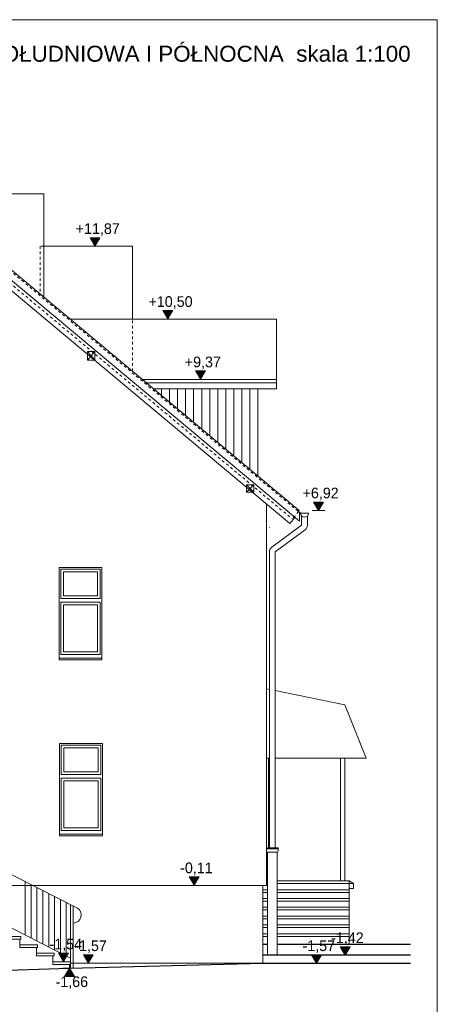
# Model space of a CAD drawing. Extents: x -128160 to 82695, y 7277 to 37028.
# Tile 8 of 14: x -33130 to -25305, y 18574 to 37028. Entities that reach past the tile are written whole.
import ezdxf

# ---------------------------------------------------------------- set-up
doc = ezdxf.new("R2010")
doc.units = 0
doc.header["$MEASUREMENT"] = 0
doc.linetypes.add('Hidden Line', pattern=[100, 50, -50])
for name, color, linetype, lineweight in [('A-Opisy_Nr_Pióra__21', 7, 'Continuous', 13), ('ARCH TABELA_Nr_Pióra__21', 7, 'Continuous', 13), ('Arch wymiary_Nr_Pióra__21', 7, 'Continuous', 13), ('INWENT BALUSTRADY_Nr_Pióra__26', 5, 'Continuous', 13), ('INWENT DACH_Nr_Pióra__21', 7, 'Continuous', 13), ('INWENT KONST. DREWNIANA_Nr_Pióra__21', 7, 'Continuous', 13), ('INWENT ODWODNIENIE_Nr_Pióra__21', 7, 'Continuous', 13), ('INWENT TEREN_Nr_Pióra__1', 7, 'Continuous', 25), ('INWENT TEREN_Nr_Pióra__21', 7, 'Continuous', 13), ('INWENT. OKNA_Nr_Pióra__5', 7, 'Continuous', 13), ('INWENT.ŚCIANY_Nr_Pióra__5', 7, 'Continuous', 13), ('Istniejące schody_Nr_Pióra__21', 7, 'Continuous', 13)]:
    doc.layers.add(name, color=color, linetype=linetype, lineweight=lineweight)
doc.layers.add('Arch wymiary', color=7, linetype='Continuous')
doc.styles.add('GENERATED_STYLE_1', font='txt')
doc.styles.add('GENERATED_STYLE_9', font='arial.ttf')

# ---------------------------------------------------------------- blocks, each defined once
blk = doc.blocks.new('Wymiary_54', base_point=(-27031, 19493))
at = {"layer": 'Arch wymiary_Nr_Pióra__21', "linetype": 'Continuous'}
blk.add_hatch(color=256, dxfattribs=at).paths.add_polyline_path([(-27031, 19493), (-27124, 19653), (-26938, 19653)], flags=0)
for p, q in [((-27031, 19493), (-27124, 19653)), ((-27124, 19653), (-26938, 19653)), ((-26938, 19653), (-27031, 19493)), ((-27031, 19493), (-27151, 19493)), ((-27031, 19493), (-26911, 19493))]:
    blk.add_line(p, q, dxfattribs=at)
at = {"layer": 'Arch wymiary_Nr_Pióra__21', "insert": (-27294, 19685), "char_height": 200, "attachment_point": 7, "style": 'GENERATED_STYLE_1'}
blk.add_mtext('{-1,42}', dxfattribs=at)
blk = doc.blocks.new('Wymiary_55', base_point=(-27569, 19343))
at = {"layer": 'Arch wymiary_Nr_Pióra__21', "linetype": 'Continuous'}
blk.add_hatch(color=256, dxfattribs=at).paths.add_polyline_path([(-27569, 19343), (-27662, 19503), (-27476, 19503)], flags=0)
for p, q in [((-27569, 19343), (-27662, 19503)), ((-27662, 19503), (-27476, 19503)), ((-27476, 19503), (-27569, 19343)), ((-27569, 19343), (-27689, 19343)), ((-27569, 19343), (-27449, 19343))]:
    blk.add_line(p, q, dxfattribs=at)
at = {"layer": 'Arch wymiary_Nr_Pióra__21', "insert": (-27831, 19535), "char_height": 200, "attachment_point": 7, "style": 'GENERATED_STYLE_1'}
blk.add_mtext('{-1,57}', dxfattribs=at)
blk = doc.blocks.new('Wymiary_56', base_point=(-29862, 20803))
at = {"layer": 'Arch wymiary_Nr_Pióra__21', "linetype": 'Continuous'}
blk.add_hatch(color=256, dxfattribs=at).paths.add_polyline_path([(-29862, 20803), (-29955, 20963), (-29769, 20963)], flags=0)
for p, q in [((-29862, 20803), (-29955, 20963)), ((-29955, 20963), (-29769, 20963)), ((-29769, 20963), (-29862, 20803)), ((-29862, 20803), (-29982, 20803)), ((-29862, 20803), (-29742, 20803))]:
    blk.add_line(p, q, dxfattribs=at)
at = {"layer": 'Arch wymiary_Nr_Pióra__21', "insert": (-30124, 20995), "char_height": 200, "attachment_point": 7, "style": 'GENERATED_STYLE_1'}
blk.add_mtext('{-0,11}', dxfattribs=at)
blk = doc.blocks.new('Wymiary_63', base_point=(-30354, 31416))
at = {"layer": 'Arch wymiary_Nr_Pióra__21', "linetype": 'Continuous'}
blk.add_hatch(color=256, dxfattribs=at).paths.add_polyline_path([(-30354, 31416), (-30447, 31576), (-30262, 31576)], flags=0)
for p, q in [((-30354, 31416), (-30447, 31576)), ((-30447, 31576), (-30262, 31576)), ((-30262, 31576), (-30354, 31416)), ((-30354, 31416), (-30474, 31416)), ((-30354, 31416), (-30234, 31416))]:
    blk.add_line(p, q, dxfattribs=at)
at = {"layer": 'Arch wymiary_Nr_Pióra__21', "insert": (-30716, 31608), "char_height": 200, "attachment_point": 7, "style": 'GENERATED_STYLE_1'}
blk.add_mtext('{+10,50}', dxfattribs=at)
blk = doc.blocks.new('Wymiary_64', base_point=(-29740, 30284))
at = {"layer": 'Arch wymiary_Nr_Pióra__21', "linetype": 'Continuous'}
blk.add_hatch(color=256, dxfattribs=at).paths.add_polyline_path([(-29740, 30284), (-29833, 30444), (-29647, 30444)], flags=0)
for p, q in [((-29740, 30284), (-29860, 30284)), ((-29740, 30284), (-29833, 30444)), ((-29833, 30444), (-29647, 30444)), ((-29647, 30444), (-29740, 30284)), ((-29740, 30284), (-29620, 30284))]:
    blk.add_line(p, q, dxfattribs=at)
at = {"layer": 'Arch wymiary_Nr_Pióra__21', "insert": (-30037, 30476), "char_height": 200, "attachment_point": 7, "style": 'GENERATED_STYLE_1'}
blk.add_mtext('{+9,37}', dxfattribs=at)
blk = doc.blocks.new('Wymiary_65', base_point=(-27531, 27828))
at = {"layer": 'Arch wymiary_Nr_Pióra__21', "linetype": 'Continuous'}
blk.add_hatch(color=256, dxfattribs=at).paths.add_polyline_path([(-27531, 27828), (-27624, 27988), (-27439, 27988)], flags=0)
for p, q in [((-27531, 27828), (-27624, 27988)), ((-27624, 27988), (-27439, 27988)), ((-27439, 27988), (-27531, 27828)), ((-27531, 27828), (-27651, 27828)), ((-27531, 27828), (-27411, 27828))]:
    blk.add_line(p, q, dxfattribs=at)
at = {"layer": 'Arch wymiary_Nr_Pióra__21', "insert": (-27829, 28020), "char_height": 200, "attachment_point": 7, "style": 'GENERATED_STYLE_1'}
blk.add_mtext('{+6,92}', dxfattribs=at)
blk = doc.blocks.new('Wymiary_73', base_point=(-31720, 32783))
at = {"layer": 'Arch wymiary_Nr_Pióra__21', "linetype": 'Continuous'}
blk.add_hatch(color=256, dxfattribs=at).paths.add_polyline_path([(-31720, 32783), (-31812, 32943), (-31627, 32943)], flags=0)
for p, q in [((-31720, 32783), (-31812, 32943)), ((-31812, 32943), (-31627, 32943)), ((-31627, 32943), (-31720, 32783)), ((-31720, 32783), (-31840, 32783)), ((-31720, 32783), (-31600, 32783))]:
    blk.add_line(p, q, dxfattribs=at)
at = {"layer": 'Arch wymiary_Nr_Pióra__21', "insert": (-32081, 32975), "char_height": 200, "attachment_point": 7, "style": 'GENERATED_STYLE_1'}
blk.add_mtext('{+11,87}', dxfattribs=at)
blk = doc.blocks.new('Wymiary_84', base_point=(-31844, 19343))
at = {"layer": 'Arch wymiary_Nr_Pióra__21', "linetype": 'Continuous'}
blk.add_hatch(color=256, dxfattribs=at).paths.add_polyline_path([(-31844, 19343), (-31937, 19503), (-31752, 19503)], flags=0)
for p, q in [((-31844, 19343), (-31937, 19503)), ((-31937, 19503), (-31752, 19503)), ((-31752, 19503), (-31844, 19343)), ((-31844, 19343), (-31964, 19343)), ((-31844, 19343), (-31724, 19343))]:
    blk.add_line(p, q, dxfattribs=at)
at = {"layer": 'Arch wymiary_Nr_Pióra__21', "insert": (-32107, 19535), "char_height": 200, "attachment_point": 7, "style": 'GENERATED_STYLE_1'}
blk.add_mtext('{-1,57}', dxfattribs=at)
blk = doc.blocks.new('Wymiary_85', base_point=(-32310, 19373))
at = {"layer": 'Arch wymiary_Nr_Pióra__21', "linetype": 'Continuous'}
blk.add_hatch(color=256, dxfattribs=at).paths.add_polyline_path([(-32310, 19373), (-32403, 19533), (-32217, 19533)], flags=0)
for p, q in [((-32310, 19373), (-32403, 19533)), ((-32403, 19533), (-32217, 19533)), ((-32217, 19533), (-32310, 19373)), ((-32310, 19373), (-32430, 19373)), ((-32310, 19373), (-32190, 19373))]:
    blk.add_line(p, q, dxfattribs=at)
at = {"layer": 'Arch wymiary_Nr_Pióra__21', "insert": (-32572, 19565), "char_height": 200, "attachment_point": 7, "style": 'GENERATED_STYLE_1'}
blk.add_mtext('{-1,54}', dxfattribs=at)
blk = doc.blocks.new('Wymiary_86', base_point=(-32197, 19253))
at = {"layer": 'Arch wymiary_Nr_Pióra__21', "linetype": 'Continuous'}
blk.add_hatch(color=256, dxfattribs=at).paths.add_polyline_path([(-32197, 19253), (-32290, 19093), (-32104, 19093)], flags=0)
for p, q in [((-32197, 19253), (-32317, 19253)), ((-32197, 19253), (-32290, 19093)), ((-32197, 19253), (-32077, 19253)), ((-32104, 19093), (-32197, 19253)), ((-32290, 19093), (-32104, 19093))]:
    blk.add_line(p, q, dxfattribs=at)
at = {"layer": 'Arch wymiary_Nr_Pióra__21', "insert": (-32459, 18861), "char_height": 200, "attachment_point": 7, "style": 'GENERATED_STYLE_1'}
blk.add_mtext('{-1,66}', dxfattribs=at)

msp = doc.modelspace()

# ---------------------------------------------------------------- linework, layer by layer
at = {"layer": 'ARCH TABELA_Nr_Pióra__21', "linetype": 'Continuous'}
for p, q in [((-67105, 37028.4), (-25305, 37028.4)), ((-25305, 37028.4), (-25305, 7328.4))]:
    msp.add_line(p, q, dxfattribs=at)
at = {"layer": 'INWENT BALUSTRADY_Nr_Pióra__26', "linetype": 'Continuous'}
for p, q in [((-28451.7, 24476.6), (-28506.7, 24487.8)), ((-27036.7, 24187.8), (-28341.7, 24454.2)), ((-26636.7, 23187.8), (-27036.7, 24187.8)), ((-28451.7, 23187.8), (-28506.7, 23187.8)), ((-28466.7, 23187.8), (-28466.7, 21506.3)), ((-26636.7, 23187.8), (-28341.7, 23187.8)), ((-27116.7, 23187.8), (-27116.7, 20887.8)), ((-27036.7, 23187.8), (-27036.7, 20887.8)), ((-32046.9, 20374.8), (-35276.7, 22012.8)), ((-32176.7, 19440.6), (-35276.7, 21012.8)), ((-33026.7, 19871.7), (-33026.7, 20871.7)), ((-32916.7, 19815.9), (-32916.7, 20815.9)), ((-32806.7, 19760.1), (-32806.7, 20760.1)), ((-32696.7, 19704.3), (-32696.7, 20704.3)), ((-32586.7, 19648.5), (-32586.7, 20648.5)), ((-32476.7, 19592.8), (-32476.7, 20592.8)), ((-32366.7, 19537), (-32366.7, 20537)), ((-32256.7, 19481.2), (-32256.7, 20481.2)), ((-32176.7, 19253.3), (-32176.7, 20440.6)), ((-32126.7, 19254.6), (-32126.7, 20415.2))]:
    msp.add_line(p, q, dxfattribs=at)
msp.add_arc((-32125.9, 20247.2), 150, 269.67237, 58.2428, dxfattribs=at)
at = {"layer": 'INWENT DACH_Nr_Pióra__21', "linetype": 'Continuous'}
for p, q in [((-34321.7, 33202.8), (-27890.7, 27828.4)), ((-34321.7, 33007.3), (-27887.6, 27630.3)), ((-28067.7, 27585.4), (-34321.7, 32811.8)), ((-28316.7, 31416.1), (-32183.7, 31416.1)), ((-28316.7, 30111.6), (-28316.7, 31416.1)), ((-28316.7, 30284.3), (-30829.4, 30284.3)), ((-28316.7, 30224.3), (-30757.6, 30224.3)), ((-28316.7, 30111.6), (-30622.8, 30111.6)), ((-27971.6, 27700.5), (-28067.7, 27585.4)), ((-27906.7, 27809.2), (-27890.7, 27828.4)), ((-27906.7, 27809.2), (-27868.4, 27777.2)), ((-27887.6, 27630.3), (-27887.6, 27793.2))]:
    msp.add_line(p, q, dxfattribs=at)
msp.add_arc((-27793.4, 27777.2), 75, 180, 0, dxfattribs=at)
at = {"layer": 'INWENT KONST. DREWNIANA_Nr_Pióra__21', "linetype": 'Hidden Line'}
for p, q in [((-34321.7, 33170.2), (-27906.7, 27809.2)), ((-34321.7, 32935.7), (-28022.2, 27671.1)), ((-27906.7, 27809.2), (-28022.2, 27671.1))]:
    msp.add_line(p, q, dxfattribs=at)
at = {"layer": 'INWENT KONST. DREWNIANA_Nr_Pióra__21', "linetype": 'Continuous'}
for p, q in [((-31721.7, 30647.8), (-31861.7, 30807.8)), ((-31861.7, 30647.8), (-31721.7, 30807.8)), ((-31861.7, 30807.8), (-31861.7, 30647.8)), ((-31721.7, 30807.8), (-31861.7, 30807.8)), ((-31861.7, 30647.8), (-31721.7, 30647.8)), ((-31721.7, 30647.8), (-31721.7, 30807.8)), ((-28881.7, 28172.8), (-28741.7, 28312.8)), ((-28741.7, 28172.8), (-28881.7, 28312.8)), ((-28881.7, 28312.8), (-28741.7, 28312.8)), ((-28881.7, 28172.8), (-28881.7, 28312.8)), ((-28741.7, 28312.8), (-28741.7, 28172.8)), ((-28741.7, 28172.8), (-28881.7, 28172.8))]:
    msp.add_line(p, q, dxfattribs=at)
at = {"layer": 'INWENT ODWODNIENIE_Nr_Pióra__21', "linetype": 'Continuous'}
for p, q in [((-27718.4, 27777.2), (-27868.4, 27777.2)), ((-27848.4, 27726.2), (-27848.4, 27557.3)), ((-27738.4, 27726.2), (-27738.4, 27557.3)), ((-28451.7, 27512.7), (-28451.7, 27502.2)), ((-27848.4, 27557.3), (-28407.5, 27140.3)), ((-27782.6, 27469.2), (-28341.7, 27052.2)), ((-28451.7, 27052.2), (-28451.7, 21506.3)), ((-28341.7, 27052.2), (-28341.7, 21506.3)), ((-28506.7, 21506.3), (-28506.7, 21446.3)), ((-28506.7, 21506.3), (-28286.7, 21506.3)), ((-28506.7, 21486.3), (-28286.7, 21486.3)), ((-28306.7, 21426.3), (-28486.7, 21426.3)), ((-28486.7, 21426.3), (-28486.7, 19492.8)), ((-28306.7, 21426.3), (-28306.7, 19492.8)), ((-28286.7, 21506.3), (-28286.7, 21446.3))]:
    msp.add_line(p, q, dxfattribs=at)
for centre, radius, start, end in [((-27848.4, 27557.3), 110, 306.71615, 0), ((-28341.7, 27052.2), 110, 126.71615, 180), ((-28486.7, 21446.3), 20, 180, 270), ((-28306.7, 21446.3), 20, 270, 0)]:
    msp.add_arc(centre, radius, start, end, dxfattribs=at)
at = {"layer": 'INWENT TEREN_Nr_Pióra__1', "linetype": 'Continuous'}
for p, q in [((-28486.7, 19692.8), (-28576.7, 19692.8)), ((-25805, 19692.8), (-28306.7, 19692.8)), ((-25805, 19492.8), (-28576.7, 19492.8)), ((-35686.7, 19142.8), (-32196.7, 19252.8)), ((-32196.7, 19252.8), (-28576.7, 19342.8)), ((-28576.7, 19342.8), (-25805, 19342.8))]:
    msp.add_line(p, q, dxfattribs=at)
at = {"layer": 'INWENT TEREN_Nr_Pióra__21', "linetype": 'Continuous'}
msp.add_line((-32176.7, 19342.8), (-28576.7, 19342.8), dxfattribs=at)
at = {"layer": 'INWENT. OKNA_Nr_Pióra__5', "linetype": 'Continuous'}
for p, q in [((-32361.7, 26732.8), (-32361.7, 26182.8)), ((-32361.7, 26732.8), (-31621.7, 26732.8)), ((-32311.7, 26682.8), (-31671.7, 26682.8)), ((-32311.7, 26682.8), (-32311.7, 26232.8)), ((-31671.7, 26682.8), (-31671.7, 26232.8)), ((-31621.7, 26732.8), (-31621.7, 26182.8)), ((-32311.7, 26232.8), (-31671.7, 26232.8)), ((-32361.7, 26182.8), (-31621.7, 26182.8)), ((-32361.7, 26112.8), (-31621.7, 26112.8)), ((-32361.7, 26112.8), (-32361.7, 25132.8)), ((-32311.7, 26062.8), (-31671.7, 26062.8)), ((-32311.7, 26062.8), (-32311.7, 25182.8)), ((-31671.7, 26062.8), (-31671.7, 25182.8)), ((-31621.7, 26112.8), (-31621.7, 25132.8)), ((-32361.7, 25132.8), (-31621.7, 25132.8)), ((-32311.7, 25182.8), (-31671.7, 25182.8)), ((-32391.7, 25062.8), (-32391.7, 25032.8)), ((-32391.7, 25032.8), (-31591.7, 25032.8)), ((-31591.7, 25032.8), (-31591.7, 25062.8)), ((-32351.7, 23432.8), (-31611.7, 23432.8)), ((-32351.7, 23432.8), (-32351.7, 22882.8)), ((-32301.7, 23382.8), (-32301.7, 22932.8)), ((-32301.7, 23382.8), (-31661.7, 23382.8)), ((-31661.7, 23382.8), (-31661.7, 22932.8)), ((-31611.7, 23432.8), (-31611.7, 22882.8)), ((-32351.7, 22882.8), (-31611.7, 22882.8)), ((-32301.7, 22932.8), (-31661.7, 22932.8)), ((-32351.7, 22812.8), (-32351.7, 21832.8)), ((-32351.7, 22812.8), (-31611.7, 22812.8)), ((-32301.7, 22762.8), (-32301.7, 21882.8)), ((-32301.7, 22762.8), (-31661.7, 22762.8)), ((-31661.7, 22762.8), (-31661.7, 21882.8)), ((-31611.7, 22812.8), (-31611.7, 21832.8)), ((-32351.7, 21832.8), (-31611.7, 21832.8)), ((-32301.7, 21882.8), (-31661.7, 21882.8)), ((-32381.7, 21762.8), (-32381.7, 21732.8)), ((-32381.7, 21732.8), (-31581.7, 21732.8)), ((-31581.7, 21732.8), (-31581.7, 21762.8))]:
    msp.add_line(p, q, dxfattribs=at)
at = {"layer": 'INWENT.ŚCIANY_Nr_Pióra__5', "linetype": 'Continuous'}
for p, q in [((-32676.7, 33762.8), (-35986.7, 33762.8)), ((-32676.7, 33762.8), (-32676.7, 31828.1)), ((-31016.7, 32782.8), (-32676.7, 32782.8)), ((-31016.7, 31416.1), (-31016.7, 32782.8)), ((-30472.4, 30111.6), (-30472.4, 29985.9)), ((-30321.9, 30111.6), (-30321.9, 29860.1)), ((-30171.4, 30111.6), (-30171.4, 29734.4)), ((-30021, 30111.6), (-30021, 29608.6)), ((-29870.5, 30111.6), (-29870.5, 29482.9)), ((-29720, 30111.6), (-29720, 29357.2)), ((-29569.6, 30111.6), (-29569.6, 29231.4)), ((-29419.1, 30111.6), (-29419.1, 29105.7)), ((-29268.6, 30111.6), (-29268.6, 28979.9)), ((-29118.2, 30111.6), (-29118.2, 28854.2)), ((-28967.7, 30111.6), (-28967.7, 28728.4)), ((-28817.2, 30111.6), (-28817.2, 28602.7)), ((-28666.7, 30111.6), (-28666.7, 28476.9)), ((-28506.7, 27952.3), (-28506.7, 20802.8)), ((-32391.7, 26762.8), (-31591.7, 26762.8)), ((-32391.7, 26762.8), (-32391.7, 25062.8)), ((-31591.7, 26762.8), (-31591.7, 25062.8)), ((-32391.7, 25062.8), (-31591.7, 25062.8)), ((-32381.7, 23462.8), (-32381.7, 21762.8)), ((-32381.7, 23462.8), (-31581.7, 23462.8)), ((-31581.7, 23462.8), (-31581.7, 21762.8)), ((-32381.7, 21762.8), (-31581.7, 21762.8)), ((-26956.7, 20742.8), (-26956.7, 20887.8)), ((-28506.7, 20802.8), (-34966.7, 20802.8)), ((-28576.7, 20802.8), (-28576.7, 19342.8))]:
    msp.add_line(p, q, dxfattribs=at)
at = {"layer": 'INWENT.ŚCIANY_Nr_Pióra__5', "linetype": 'Hidden Line'}
for p, q in [((-32746.7, 32782.8), (-32746.7, 31886.6)), ((-32676.7, 32782.8), (-32746.7, 32782.8)), ((-31016.7, 30440.8), (-31016.7, 31416.1))]:
    msp.add_line(p, q, dxfattribs=at)
at = {"layer": 'Istniejące schody_Nr_Pióra__21', "linetype": 'Continuous'}
for p, q in [((-28486.7, 20887.8), (-28506.7, 20887.8)), ((-26956.7, 20887.8), (-28306.7, 20887.8)), ((-26956.7, 20887.8), (-26876.7, 20837.8)), ((-28486.7, 20722.8), (-28576.7, 20722.8)), ((-28576.7, 20672.8), (-28486.7, 20672.8)), ((-28486.7, 20837.8), (-28506.7, 20837.8)), ((-26876.7, 20837.8), (-28306.7, 20837.8)), ((-26956.7, 20722.8), (-28306.7, 20722.8)), ((-28306.7, 20672.8), (-26956.7, 20672.8)), ((-26956.7, 20742.8), (-26956.7, 19692.8)), ((-26876.7, 20742.8), (-26956.7, 20742.8)), ((-26876.7, 20837.8), (-26876.7, 20742.8)), ((-28486.7, 20557.8), (-28576.7, 20557.8)), ((-28576.7, 20507.8), (-28486.7, 20507.8)), ((-26956.7, 20557.8), (-28306.7, 20557.8)), ((-28306.7, 20507.8), (-26956.7, 20507.8)), ((-28486.7, 20392.8), (-28576.7, 20392.8)), ((-28576.7, 20342.8), (-28486.7, 20342.8)), ((-26956.7, 20392.8), (-28306.7, 20392.8)), ((-28306.7, 20342.8), (-26956.7, 20342.8)), ((-28486.7, 20227.8), (-28576.7, 20227.8)), ((-28576.7, 20177.8), (-28486.7, 20177.8)), ((-26956.7, 20227.8), (-28306.7, 20227.8)), ((-28306.7, 20177.8), (-26956.7, 20177.8)), ((-28486.7, 20062.8), (-28576.7, 20062.8)), ((-28576.7, 20012.8), (-28486.7, 20012.8)), ((-26956.7, 20062.8), (-28306.7, 20062.8)), ((-28306.7, 20012.8), (-26956.7, 20012.8)), ((-33436.7, 19844.5), (-33106.7, 19844.5)), ((-33106.7, 19794.5), (-33436.7, 19794.5)), ((-33126.7, 19794.5), (-33126.7, 19687.3)), ((-33106.7, 19844.5), (-33106.7, 19794.5)), ((-28486.7, 19897.8), (-28576.7, 19897.8)), ((-28576.7, 19847.8), (-28486.7, 19847.8)), ((-26956.7, 19897.8), (-28306.7, 19897.8)), ((-28306.7, 19847.8), (-26956.7, 19847.8)), ((-33126.7, 19637.3), (-33126.7, 19687.3)), ((-33126.7, 19687.3), (-32796.7, 19687.3)), ((-32796.7, 19637.3), (-33126.7, 19637.3)), ((-32816.7, 19637.3), (-32816.7, 19530.1)), ((-32796.7, 19687.3), (-32796.7, 19637.3)), ((-32816.7, 19480.1), (-32816.7, 19530.1)), ((-32816.7, 19530.1), (-32486.7, 19530.1)), ((-32486.7, 19480.1), (-32816.7, 19480.1)), ((-32506.7, 19480.1), (-32506.7, 19372.8)), ((-32486.7, 19530.1), (-32486.7, 19480.1)), ((-32506.7, 19322.8), (-32506.7, 19372.8)), ((-32506.7, 19372.8), (-32176.7, 19372.8)), ((-32176.7, 19322.8), (-32506.7, 19322.8)), ((-32196.7, 19322.8), (-32196.7, 19252.8)), ((-32176.7, 19372.8), (-32176.7, 19322.8))]:
    msp.add_line(p, q, dxfattribs=at)

# ---------------------------------------------------------------- block references
at = {"layer": 'Arch wymiary', "linetype": 'Continuous'}
for name, p in [('Wymiary_73', (-31719.5, 32782.8)), ('Wymiary_63', (-30354.4, 31416.1)), ('Wymiary_64', (-29740, 30284.3)), ('Wymiary_65', (-27531.4, 27828.4)), ('Wymiary_56', (-29861.8, 20802.8)), ('Wymiary_54', (-27031.2, 19492.8)), ('Wymiary_85', (-32309.9, 19372.8)), ('Wymiary_84', (-31844.5, 19342.8)), ('Wymiary_55', (-27568.8, 19342.8)), ('Wymiary_86', (-32196.7, 19252.8))]:
    msp.add_blockref(name, p, dxfattribs=at)

# ---------------------------------------------------------------- texts
at = {"layer": 'A-Opisy_Nr_Pióra__21', "linetype": 'Continuous', "insert": (-25805, 36540.4), "char_height": 300, "attachment_point": 3, "style": 'GENERATED_STYLE_9'}
msp.add_mtext('{INWENTARYZACJA ELEWACJA POŁUDNIOWA I PÓŁNOCNA  skala 1:100}', dxfattribs=at)

doc.saveas('drawing.dxf')
